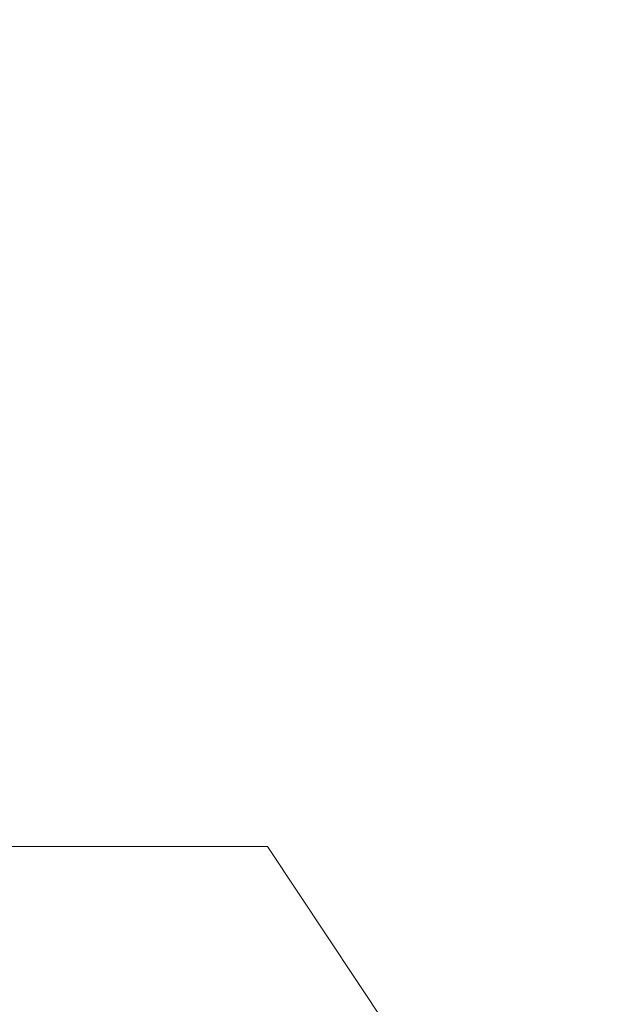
# Model space of a CAD drawing. Header units: inches. Extents: x 0.2 to 10.8, y 0.2 to 8.2.
# Tile 94 of 103: x 6.066 to 6.181, y 4.954 to 5.148. Entities that reach past the tile are written whole.
import ezdxf

# ---------------------------------------------------------------- set-up
doc = ezdxf.new("R2010")
doc.units = ezdxf.units.IN
doc.header["$MEASUREMENT"] = 0
doc.linetypes.add('HIDDEN', pattern=[0.075, 0.05, -0.025])
doc.layers.add('DIMENSIONS', color=140, linetype='Continuous')
doc.styles.add('SLDTEXTSTYLE0', font='TXT', dxfattribs={"width": 0.7})
doc.dimstyles.new('SLDDIMSTYLE5', dxfattribs={"dimtxt": 0.084961, "dimasz": 0.13, "dimexe": 0, "dimexo": 0.0625, "dimgap": 0.02124, "dimtad": 0, "dimtih": 1, "dimtoh": 1, "dimdec": 4, "dimlfac": 12, "dimzin": 12, "dimdsep": 46, "dimtxsty": 'SLDTEXTSTYLE0', "dimsah": 1, "dimcen": 0.09, "dimadec": 0, "dimazin": 3, "dimtfac": 1, "dimtdec": 0, "dimtofl": 0, "dimtmove": 0, "dimatfit": 3, "dimfxl": 0, "dimfrac": 2, "dimtolj": 1, "dimtzin": 12, "dimarcsym": 0})

# ---------------------------------------------------------------- blocks, each defined once
blk = doc.blocks.new('_D_13')
at = {"layer": 'DIMENSIONS'}
blk.add_line((6.64326, 5.57098), (5.96508, 5.57098), dxfattribs=at)
for start, end in [(161.18029, 180), (205, 223.81971)]:
    blk.add_arc((6.84231, 5.57098), 0.75222, start, end, dxfattribs=at)
for points in [[(6.09008, 5.57098), (6.12112, 5.69879), (6.08126, 5.70221)], [(6.16056, 5.25307), (6.20803, 5.13041), (6.2427, 5.15035)]]:
    blk.add_solid(points, dxfattribs=at)
at = {"layer": 'DIMENSIONS', "insert": (6.0088, 5.44075), "char_height": 0.083333, "attachment_point": 1, "style": 'SLDTEXTSTYLE0'}
blk.add_mtext('25°', dxfattribs=at)

msp = doc.modelspace()

# ---------------------------------------------------------------- linework, layer by layer
at = {"color": 7, "linetype": 'HIDDEN', "lineweight": 18}
for p, q in [((6.1147166, 4.9850948), (6.0600916, 4.9850948)), ((6.1693416, 4.9028552), (6.1147166, 4.9850948))]:
    msp.add_line(p, q, dxfattribs=at)

# ---------------------------------------------------------------- dimensions: what is measured, and where the dimension line sits
at = {"layer": 'DIMENSIONS'}
dim = msp.add_angular_dim_2l(base=(6.1002033, 5.6939641), line1=((6.6932588, 5.5709786), (6.8423059, 5.5709786)), line2=((6.038821, 5.1963075), (6.8423059, 5.5709786)), dimstyle='SLDDIMSTYLE5', dxfattribs=at)
dim.commit()
dim.dimension.update_dxf_attribs({"geometry": '_D_13', "text_midpoint": (6.1095739, 5.4008448), "dimtype": 162})

doc.saveas('drawing.dxf')
